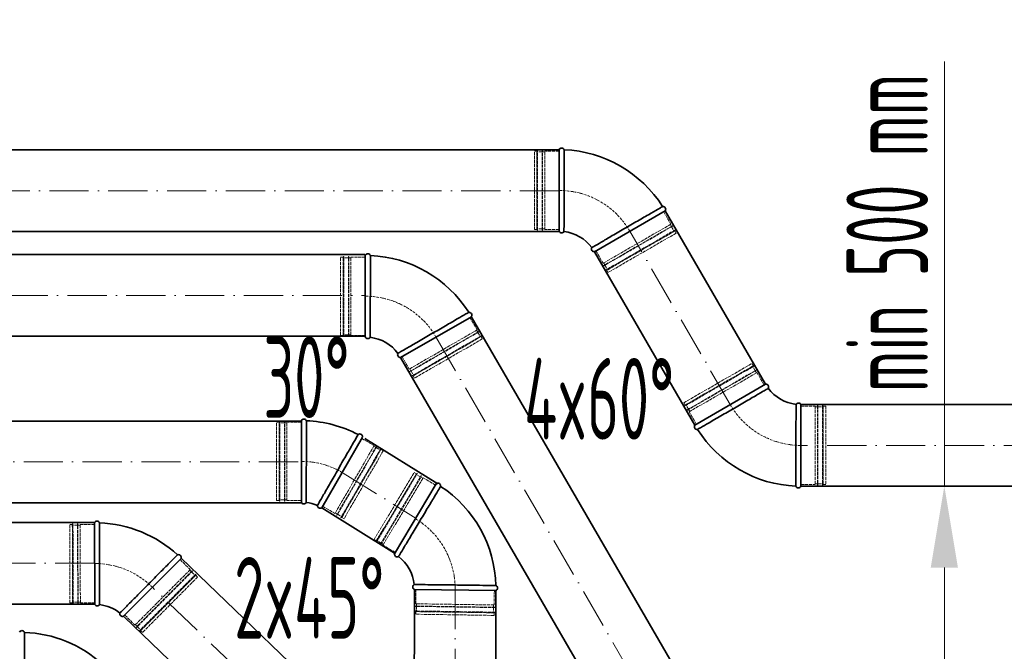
# Model space of a CAD drawing. Header units: millimetres. Extents: x -118717 to 8962, y 22910 to 145283.
# Tile 139 of 193: x -46295 to -44787, y 69646 to 70613. Entities that reach past the tile are written whole.
import ezdxf

# ---------------------------------------------------------------- set-up
doc = ezdxf.new("R2010")
doc.units = ezdxf.units.MM
doc.linetypes.add('ACAD_ISO02W100', pattern=[15, 12, -3])
doc.linetypes.add('ACAD_ISO10W100', pattern=[18, 12, -3, 0, -3])
for name, color, linetype, lineweight in [('UT_KOTY - DIMENZE', 7, 'Continuous', 5), ('VZT_01 SUP (PŘÍVOD) - OBRYS', 5, 'Continuous', 35), ('VZT_02 SUP (PŘÍVOD) - OSA', 5, 'ACAD_ISO10W100', 5), ('VZT_05 ETA (ODVOD) - OBRYS', 6, 'Continuous', 35), ('VZT_06 ETA (ODVOD) - OSA', 6, 'ACAD_ISO10W100', 5), ('VZT_60_KOTY - DIMENZE', 7, 'Continuous', 5)]:
    doc.layers.add(name, color=color, linetype=linetype, lineweight=lineweight)
doc.layers.add('VZT_03 SUP (PŘÍVOD) - NETISK', color=8, linetype='ACAD_ISO02W100', lineweight=5, plot=False)
doc.layers.add('VZT_07 ETA (ODVOD) - NETISK', color=8, linetype='ACAD_ISO02W100', lineweight=5, plot=False)
doc.styles.add('EVORA_125', font='isocp.shx', dxfattribs={"width": 0.6, "height": 125})
doc.styles.add('ISOCP 2.5', font='isocp.shx', dxfattribs={"width": 0.6, "height": 2.5})

msp = doc.modelspace()

# ---------------------------------------------------------------- linework, layer by layer
at = {"layer": 'UT_KOTY - DIMENZE'}
for p, q in [((-44878.9, 69898.8), (-44878.9, 70549)), ((-44878.9, 69529.5), (-44878.9, 69773.8))]:
    msp.add_line(p, q, dxfattribs=at)
msp.add_solid([(-44899.8, 69773.8), (-44858.1, 69773.8), (-44878.9, 69898.8)], dxfattribs=at)
at = {"layer": 'VZT_01 SUP (PŘÍVOD) - OBRYS'}
for p, q in [((-45765.8, 70126.9), (-45765.8, 70251.9)), ((-45603.4, 70158.1), (-45711.7, 70095.6)), ((-45863.8, 69873.9), (-45863.8, 69998.9)), ((-45770.1, 69973.8), (-45832.6, 69865.5)), ((-45721.1, 69795), (-45657.1, 69902.3)), ((-45565.7, 69738.6), (-45690.7, 69740.4))]:
    msp.add_line(p, q, dxfattribs=at)
for points in [[(-45765.8, 70253.1), (-46762.6, 70253.1)], [(-45184.6, 69435.5), (-45603.5, 70158.3)], [(-45765.8, 70128.1), (-46762.6, 70128.1)], [(-45292.8, 69372.8), (-45711.7, 70095.6)], [(-45863.8, 69998.2), (-46559.4, 69998.2)], [(-45654.9, 69902.3), (-45766.6, 69971.7)], [(-45863.8, 69873.2), (-46559.4, 69873.2)], [(-45720.9, 69796.1), (-45832.6, 69865.5)], [(-45692, 69146.9), (-45690.7, 69739.7)], [(-45567, 69146.6), (-45565.7, 69739.4)]]:
    msp.add_lwpolyline(points, dxfattribs=at)
for centre, radius, start, end in [((-45762, 70250.2), 4.17, 21.1072, 156.5322), ((-45765.8, 70064.4), 187.5, 32.3607, 87.6393), ((-45606.8, 70160.6), 4.17, 323.4678, 98.8928), ((-45762, 70128.6), 4.17, 203.4678, 329.7019), ((-45765.8, 70064.4), 62.5, 36.8302, 83.1698), ((-45712.2, 70099.8), 4.17, 150.2981, 276.5322), ((-45860, 69997.2), 4.17, 21.1072, 156.5322), ((-45863.8, 69811.4), 187.5, 62.3607, 87.6393), ((-45774.2, 69974.3), 4.17, 353.4678, 128.8928), ((-45654.6, 69898.9), 4.17, 350.2793, 125.7044), ((-45753.2, 69741.3), 187.5, 1.5329, 56.8115), ((-45860, 69875.6), 4.17, 203.4678, 329.7019), ((-45863.8, 69811.4), 62.5, 66.8302, 83.1698), ((-45835, 69868.9), 4.17, 180.2981, 306.5322), ((-45717, 69794.5), 4.17, 172.64, 298.8741), ((-45753.2, 69741.3), 62.5, 6.0024, 52.3419), ((-45688.9, 69744.2), 4.17, 119.4703, 245.7044), ((-45567.3, 69742.5), 4.17, 292.64, 68.065)]:
    msp.add_arc(centre, radius, start, end, dxfattribs=at)
for points, knots in [([(-45758.4, 70126.5), (-45758.4, 70126.5), (-45758.4, 70128), (-45758.3, 70134.2), (-45758.3, 70138.7), (-45758.2, 70150.1), (-45758.2, 70156.9), (-45758.2, 70171.9), (-45758.2, 70179.9), (-45758.1, 70196.3), (-45758.1, 70204.4), (-45758.1, 70219.6), (-45758.1, 70226.5), (-45758.1, 70238.3), (-45758.1, 70243), (-45758.1, 70249.7), (-45758.1, 70251.5), (-45758.1, 70251.7), (-45758.1, 70251.7), (-45758.1, 70251.7)], [0, 0, 0, 0, 24.241649, 24.241649, 48.548455, 48.548455, 73.037485, 73.037485, 97.576449, 97.576449, 122.078893, 122.078893, 146.533806, 146.533806, 170.95436, 170.95436, 195.355919, 195.355919, 197.168215, 197.168215, 197.168215, 197.168215]), ([(-45715.8, 70101.9), (-45715.8, 70101.9), (-45715.7, 70101.9), (-45715.5, 70102.1), (-45715.2, 70102.2), (-45714.3, 70102.8), (-45713.6, 70103.1), (-45710.9, 70104.7), (-45708.2, 70106.3), (-45700.5, 70110.8), (-45695.1, 70113.9), (-45682.9, 70121), (-45676.2, 70125), (-45662.1, 70133.1), (-45655, 70137.2), (-45641.3, 70145.2), (-45634.8, 70148.9), (-45623.4, 70155.5), (-45618.6, 70158.3), (-45612.5, 70161.8), (-45610.7, 70162.9), (-45608.1, 70164.4), (-45607.4, 70164.8), (-45607.4, 70164.8)], [197.067977, 197.067977, 197.067977, 197.067977, 201.792196, 201.792196, 209.190204, 209.190204, 218.040239, 218.040239, 237.760854, 237.760854, 262.206108, 262.206108, 286.831239, 286.831239, 311.323072, 311.323072, 335.946087, 335.946087, 360.704397, 360.704397, 377.088273, 377.088273, 394.105327, 394.105327, 394.105327, 394.105327]), ([(-45856.4, 69873.5), (-45856.4, 69873.5), (-45856.4, 69874.8), (-45856.3, 69880.4), (-45856.3, 69884.8), (-45856.2, 69895.9), (-45856.2, 69902.6), (-45856.2, 69917.4), (-45856.2, 69925.5), (-45856.1, 69941.8), (-45856.1, 69950), (-45856.1, 69965.3), (-45856.1, 69972.3), (-45856.1, 69984.4), (-45856.1, 69989.3), (-45856.1, 69994.7), (-45856.1, 69996.2), (-45856.1, 69998.2), (-45856.1, 69998.7), (-45856.1, 69998.7)], [197.169832, 197.169832, 197.169832, 197.169832, 219.953018, 219.953018, 244.236959, 244.236959, 268.720867, 268.720867, 293.267785, 293.267785, 317.778333, 317.778333, 342.238473, 342.238473, 366.661909, 366.661909, 380.474614, 380.474614, 394.287036, 394.287036, 394.287036, 394.287036]), ([(-45776.8, 69977.5), (-45776.8, 69977.5), (-45777.6, 69976.1), (-45780.7, 69970.8), (-45783, 69966.9), (-45788.7, 69956.9), (-45792.1, 69951.1), (-45799.5, 69938.1), (-45803.6, 69931.1), (-45811.7, 69916.9), (-45815.7, 69909.9), (-45823.3, 69896.7), (-45826.8, 69890.7), (-45832.6, 69880.4), (-45835, 69876.3), (-45838.2, 69870.6), (-45839.1, 69869), (-45839.2, 69868.9), (-45839.2, 69868.9), (-45839.2, 69868.9)], [0, 0, 0, 0, 24.396142, 24.396142, 48.799904, 48.799904, 73.223471, 73.223471, 97.679293, 97.679293, 122.177651, 122.177651, 146.719707, 146.719707, 171.27206, 171.27206, 195.711875, 195.711875, 197.169845, 197.169845, 197.169845, 197.169845]), ([(-45715, 69790.8), (-45715, 69790.8), (-45714.1, 69792.1), (-45711, 69797.4), (-45708.6, 69801.2), (-45702.8, 69811), (-45699.3, 69816.8), (-45691.5, 69829.7), (-45687.4, 69836.6), (-45679, 69850.6), (-45674.8, 69857.6), (-45667, 69870.6), (-45663.4, 69876.6), (-45657.4, 69886.7), (-45655, 69890.8), (-45651.6, 69896.4), (-45650.6, 69898), (-45650.5, 69898.2), (-45650.5, 69898.2), (-45650.5, 69898.2)], [0, 0, 0, 0, 24.241649, 24.241649, 48.548455, 48.548455, 73.037485, 73.037485, 97.576449, 97.576449, 122.078893, 122.078893, 146.533806, 146.533806, 170.95436, 170.95436, 195.355919, 195.355919, 197.168215, 197.168215, 197.168215, 197.168215]), ([(-45691, 69747.9), (-45691, 69747.9), (-45690.9, 69747.9), (-45690.6, 69747.9), (-45690.3, 69747.8), (-45689.2, 69747.8), (-45688.5, 69747.8), (-45685.3, 69747.8), (-45682.2, 69747.8), (-45673.2, 69747.7), (-45667.1, 69747.6), (-45653, 69747.5), (-45645.1, 69747.4), (-45628.9, 69747.2), (-45620.7, 69747.1), (-45604.8, 69746.9), (-45597.4, 69746.8), (-45584.2, 69746.6), (-45578.6, 69746.5), (-45571.6, 69746.4), (-45569.5, 69746.4), (-45566.5, 69746.3), (-45565.7, 69746.3), (-45565.7, 69746.3)], [197.067977, 197.067977, 197.067977, 197.067977, 201.792196, 201.792196, 209.190204, 209.190204, 218.040239, 218.040239, 237.760854, 237.760854, 262.206108, 262.206108, 286.831239, 286.831239, 311.323072, 311.323072, 335.946087, 335.946087, 360.704397, 360.704397, 377.088273, 377.088273, 394.105327, 394.105327, 394.105327, 394.105327])]:
    msp.add_open_spline(points, degree=3, knots=knots, dxfattribs=at)
at = {"layer": 'VZT_02 SUP (PŘÍVOD) - OSA', "ltscale": 5}
for points in [[(-46762.6, 70190.6), (-45765.8, 70190.6)], [(-45657.6, 70127), (-45238.7, 69404.1)], [(-46559.4, 69935.7), (-45863.8, 69935.7)], [(-45799.6, 69918.6), (-45687.9, 69849.2)], [(-45628.2, 69739.5), (-45629.5, 69146.8)]]:
    msp.add_lwpolyline(points, dxfattribs=at)
at = {"layer": 'VZT_02 SUP (PŘÍVOD) - OSA', "ltscale": 0.3}
for points in [[(-45765.8, 70189.4), (-45765.8, 70189.4, -0.267949), (-45657.6, 70126.9, -0.267949)], [(-45863.8, 69936.4), (-45863.8, 69936.4, -0.131652), (-45801.3, 69919.7, -0.131652)], [(-45689.1, 69848.7), (-45689.1, 69848.7, -0.267949), (-45628.2, 69739.5, -0.267949)]]:
    msp.add_lwpolyline(points, format="xyb", dxfattribs=at)
at = {"layer": 'VZT_03 SUP (PŘÍVOD) - NETISK', "ltscale": 0.4}
for p, q in [((-45799.3, 70128.4), (-45799.3, 70250.4)), ((-45798.8, 70250.4), (-45799.3, 70250.4)), ((-45798.8, 70128.4), (-45798.8, 70250.4)), ((-45791.8, 70128.4), (-45791.8, 70250.4)), ((-45791.3, 70250.4), (-45791.8, 70250.4)), ((-45791.3, 70128.4), (-45791.3, 70250.4)), ((-45803.8, 70129.4), (-45803.8, 70249.4)), ((-45799.8, 70249.4), (-45803.8, 70249.4)), ((-45799.8, 70129.4), (-45799.8, 70249.4)), ((-45799.3, 70248.4), (-45799.8, 70248.4)), ((-45791.8, 70248.4), (-45798.8, 70248.4)), ((-45787.8, 70248.4), (-45791.3, 70248.4)), ((-45787.8, 70129.4), (-45787.8, 70249.4)), ((-45765.8, 70249.4), (-45787.8, 70249.4)), ((-45605.6, 70156.9), (-45594.6, 70137.8)), ((-45799.8, 70129.4), (-45803.8, 70129.4)), ((-45799.3, 70130.4), (-45799.8, 70130.4)), ((-45791.8, 70130.4), (-45798.8, 70130.4)), ((-45787.8, 70130.4), (-45791.3, 70130.4)), ((-45765.8, 70129.4), (-45787.8, 70129.4)), ((-45594.6, 70137.8), (-45698.5, 70077.8)), ((-45592, 70135.3), (-45697.6, 70074.3)), ((-45591.7, 70134.9), (-45697.4, 70073.9)), ((-45595.5, 70137.3), (-45593.7, 70134.3)), ((-45593.5, 70133.9), (-45590, 70127.8)), ((-45592, 70135.3), (-45591.7, 70134.9)), ((-45798.8, 70128.4), (-45799.3, 70128.4)), ((-45791.3, 70128.4), (-45791.8, 70128.4)), ((-45588.2, 70128.8), (-45693.9, 70067.8)), ((-45588, 70128.4), (-45693.6, 70067.4)), ((-45588.6, 70127.5), (-45692.5, 70067.5)), ((-45586.6, 70124), (-45690.5, 70064)), ((-45589.7, 70127.4), (-45589.5, 70127)), ((-45588.6, 70127.5), (-45586.6, 70124)), ((-45588.2, 70128.8), (-45588, 70128.4)), ((-45709.5, 70096.9), (-45698.5, 70077.8)), ((-45697.7, 70078.3), (-45695.9, 70075.3)), ((-45697.6, 70074.3), (-45697.4, 70073.9)), ((-45695.7, 70074.9), (-45692.2, 70068.8)), ((-45693.9, 70067.8), (-45693.6, 70067.4)), ((-45692.5, 70067.5), (-45690.5, 70064)), ((-45691.9, 70068.4), (-45691.7, 70068)), ((-45901.8, 69876.4), (-45901.8, 69996.4)), ((-45897.8, 69996.4), (-45901.8, 69996.4)), ((-45897.8, 69876.4), (-45897.8, 69996.4)), ((-45897.3, 69995.4), (-45897.8, 69995.4)), ((-45897.3, 69875.4), (-45897.3, 69997.4)), ((-45896.8, 69997.4), (-45897.3, 69997.4)), ((-45896.8, 69875.4), (-45896.8, 69997.4)), ((-45889.8, 69995.4), (-45896.8, 69995.4)), ((-45889.8, 69875.4), (-45889.8, 69997.4)), ((-45889.3, 69997.4), (-45889.8, 69997.4)), ((-45889.3, 69875.4), (-45889.3, 69997.4)), ((-45885.8, 69995.4), (-45889.3, 69995.4)), ((-45885.8, 69876.4), (-45885.8, 69996.4)), ((-45863.8, 69996.4), (-45885.8, 69996.4)), ((-45771.3, 69971.6), (-45752.3, 69960.6)), ((-45752.3, 69960.6), (-45812.3, 69856.7)), ((-45748.7, 69959.7), (-45809.7, 69854.1)), ((-45748.3, 69959.5), (-45809.3, 69853.8)), ((-45742.2, 69956), (-45803.2, 69850.3)), ((-45741.8, 69955.7), (-45802.8, 69850.1)), ((-45741.9, 69954.6), (-45801.9, 69850.7)), ((-45738.4, 69952.6), (-45798.4, 69848.7)), ((-45752.8, 69959.7), (-45749.7, 69958)), ((-45749.3, 69957.7), (-45743.2, 69954.2)), ((-45748.7, 69959.7), (-45748.3, 69959.5)), ((-45742.8, 69954), (-45742.4, 69953.7)), ((-45742.2, 69956), (-45741.8, 69955.7)), ((-45741.9, 69954.6), (-45738.4, 69952.6)), ((-45752.5, 69816.6), (-45691, 69919.7)), ((-45687.5, 69917.6), (-45691, 69919.7)), ((-45749.1, 69813.4), (-45686.6, 69918.2)), ((-45749, 69814.6), (-45687.5, 69917.6)), ((-45748.7, 69813.2), (-45686.2, 69917.9)), ((-45742.7, 69809.6), (-45680.2, 69914.4)), ((-45742.2, 69809.3), (-45679.7, 69914.1)), ((-45738.7, 69808.4), (-45677.2, 69911.5)), ((-45687.6, 69916.5), (-45688.1, 69916.7)), ((-45681.2, 69912.6), (-45687.2, 69916.2)), ((-45686.2, 69917.9), (-45686.6, 69918.2)), ((-45677.7, 69910.6), (-45680.8, 69912.4)), ((-45679.7, 69914.1), (-45680.2, 69914.4)), ((-45658.3, 69900.2), (-45677.2, 69911.5)), ((-45897.8, 69876.4), (-45901.8, 69876.4)), ((-45897.3, 69877.4), (-45897.8, 69877.4)), ((-45896.8, 69875.4), (-45897.3, 69875.4)), ((-45889.8, 69877.4), (-45896.8, 69877.4)), ((-45889.3, 69875.4), (-45889.8, 69875.4)), ((-45885.8, 69877.4), (-45889.3, 69877.4)), ((-45863.8, 69876.4), (-45885.8, 69876.4)), ((-45831.3, 69867.7), (-45812.3, 69856.7)), ((-45811.8, 69857.6), (-45808.7, 69855.8)), ((-45809.7, 69854.1), (-45809.3, 69853.8)), ((-45808.3, 69855.6), (-45802.2, 69852.1)), ((-45803.2, 69850.3), (-45802.8, 69850.1)), ((-45801.9, 69850.7), (-45798.4, 69848.7)), ((-45801.8, 69851.8), (-45801.4, 69851.6)), ((-45749, 69814.6), (-45752.5, 69816.6)), ((-45748.7, 69813.2), (-45749.1, 69813.4)), ((-45748.1, 69815.2), (-45748.5, 69815.4)), ((-45741.7, 69811.3), (-45747.7, 69814.9)), ((-45742.2, 69809.3), (-45742.7, 69809.6)), ((-45738.2, 69809.3), (-45741.2, 69811.1)), ((-45719.8, 69797.1), (-45738.7, 69808.4)), ((-45688.2, 69740.4), (-45688.5, 69718.4)), ((-45568.2, 69738.6), (-45568.5, 69716.6)), ((-45567.6, 69705.6), (-45689.6, 69707.4)), ((-45689.6, 69707.4), (-45689.6, 69706.9)), ((-45567.5, 69713.1), (-45689.5, 69714.9)), ((-45689.5, 69714.9), (-45689.5, 69714.4)), ((-45567.5, 69712.6), (-45689.5, 69714.4)), ((-45568.5, 69716.6), (-45688.5, 69718.4)), ((-45687.5, 69714.4), (-45687.6, 69707.4)), ((-45687.5, 69718.4), (-45687.5, 69714.9)), ((-45569.5, 69712.7), (-45569.6, 69705.7)), ((-45569.5, 69716.7), (-45569.5, 69713.2)), ((-45567.5, 69713.1), (-45567.5, 69712.6)), ((-45567.7, 69705.1), (-45689.6, 69706.9)), ((-45688.6, 69706.4), (-45688.7, 69702.4)), ((-45568.7, 69700.6), (-45688.7, 69702.4)), ((-45568.7, 69704.6), (-45688.6, 69706.4)), ((-45687.6, 69706.9), (-45687.6, 69706.4)), ((-45569.7, 69705.2), (-45569.7, 69704.7)), ((-45568.7, 69704.6), (-45568.7, 69700.6)), ((-45567.6, 69705.6), (-45567.7, 69705.1))]:
    msp.add_line(p, q, dxfattribs=at)
at = {"layer": 'VZT_05 ETA (ODVOD) - OBRYS'}
for p, q in [((-45468.9, 70288.9), (-45468.9, 70413.9)), ((-45306.6, 70320.1), (-45414.8, 70257.6)), ((-45261, 69992.1), (-45152.7, 70054.6)), ((-45098.6, 70023.4), (-45098.6, 69898.4)), ((-46180.3, 69717.5), (-46180.6, 69842.5)), ((-46047.9, 69788), (-46136, 69699.4))]:
    msp.add_line(p, q, dxfattribs=at)
for points in [[(-46973.9, 70413.4), (-45468.9, 70413.4)], [(-45306.6, 70320.1), (-45152.7, 70054.7)], [(-46973.9, 70288.4), (-45468.9, 70288.4)], [(-45414.7, 70257.4), (-45260.9, 69992)], [(-45098.6, 70023.4), (-44547.8, 70023.4)], [(-45098.6, 69898.4), (-44547.8, 69898.4)], [(-46559.4, 69843), (-46181, 69843)], [(-46048.6, 69788.7), (-45785.6, 69535.5)], [(-46559.4, 69718), (-46181, 69718)], [(-46135.3, 69698.6), (-45872.2, 69445.4)]]:
    msp.add_lwpolyline(points, dxfattribs=at)
for centre, radius, start, end in [((-45465.1, 70412.2), 4.17, 21.1072, 156.5322), ((-45468.9, 70226.4), 187.5, 32.3607, 87.6393), ((-45309.9, 70322.6), 4.17, 323.4678, 98.8928), ((-45465.1, 70290.5), 4.17, 203.4678, 329.7019), ((-45468.9, 70226.4), 62.5, 36.8302, 83.1698), ((-45415.3, 70261.8), 4.17, 150.2981, 276.5322), ((-45152.2, 70050.5), 4.17, 330.2981, 96.5322), ((-45098.6, 70085.9), 62.5, 216.8302, 263.1698), ((-45102.4, 70021.7), 4.17, 23.4678, 149.7019), ((-45257.6, 69989.6), 4.17, 143.4678, 278.8928), ((-45098.6, 70085.9), 187.5, 212.3607, 267.6393), ((-45102.4, 69900), 4.17, 201.1072, 336.5322), ((-46176.8, 69840.9), 4.17, 21.2743, 156.6993), ((-46180.1, 69655), 187.5, 47.5278, 87.8065), ((-46051.8, 69789.5), 4.17, 338.635, 114.06), ((-46176.4, 69719.2), 4.17, 203.635, 329.8691), ((-46180.1, 69655), 62.5, 51.9974, 83.3369), ((-46137.6, 69703.2), 4.17, 165.4652, 291.6993), ((-46291.8, 69673.1), 4.17, 21.2743, 156.6993), ((-46295, 69487.3), 187.5, 47.5278, 87.8065)]:
    msp.add_arc(centre, radius, start, end, dxfattribs=at)
for points, knots in [([(-45461.5, 70288.4), (-45461.5, 70288.4), (-45461.5, 70290), (-45461.5, 70296.1), (-45461.4, 70300.6), (-45461.4, 70312), (-45461.4, 70318.8), (-45461.3, 70333.8), (-45461.3, 70341.9), (-45461.3, 70358.3), (-45461.3, 70366.4), (-45461.2, 70381.6), (-45461.2, 70388.5), (-45461.2, 70400.3), (-45461.2, 70405), (-45461.2, 70411.6), (-45461.2, 70413.5), (-45461.2, 70413.7), (-45461.2, 70413.7), (-45461.2, 70413.7)], [0, 0, 0, 0, 24.241649, 24.241649, 48.548455, 48.548455, 73.037485, 73.037485, 97.576449, 97.576449, 122.078893, 122.078893, 146.533806, 146.533806, 170.95436, 170.95436, 195.355919, 195.355919, 197.168215, 197.168215, 197.168215, 197.168215]), ([(-45418.9, 70263.8), (-45418.9, 70263.8), (-45418.9, 70263.9), (-45418.6, 70264), (-45418.3, 70264.2), (-45417.4, 70264.7), (-45416.7, 70265.1), (-45414, 70266.7), (-45411.3, 70268.3), (-45403.6, 70272.8), (-45398.3, 70275.9), (-45386.1, 70283), (-45379.3, 70286.9), (-45365.3, 70295.1), (-45358.2, 70299.2), (-45344.4, 70307.1), (-45338, 70310.9), (-45326.5, 70317.5), (-45321.7, 70320.3), (-45315.7, 70323.8), (-45313.8, 70324.9), (-45311.2, 70326.3), (-45310.6, 70326.7), (-45310.6, 70326.7)], [197.067977, 197.067977, 197.067977, 197.067977, 201.792196, 201.792196, 209.190204, 209.190204, 218.040239, 218.040239, 237.760854, 237.760854, 262.206108, 262.206108, 286.831239, 286.831239, 311.323072, 311.323072, 335.946087, 335.946087, 360.704397, 360.704397, 377.088273, 377.088273, 394.105327, 394.105327, 394.105327, 394.105327]), ([(-45148.6, 70048.4), (-45148.6, 70048.4), (-45148.7, 70048.4), (-45148.9, 70048.2), (-45149.2, 70048), (-45150.1, 70047.5), (-45150.8, 70047.1), (-45153.5, 70045.5), (-45156.2, 70043.9), (-45163.9, 70039.4), (-45169.2, 70036.3), (-45181.4, 70029.2), (-45188.2, 70025.3), (-45202.2, 70017.2), (-45209.4, 70013), (-45223.1, 70005.1), (-45229.6, 70001.4), (-45241, 69994.8), (-45245.8, 69992), (-45251.8, 69988.5), (-45253.7, 69987.4), (-45256.3, 69985.9), (-45257, 69985.5), (-45257, 69985.5)], [197.067977, 197.067977, 197.067977, 197.067977, 201.792196, 201.792196, 209.190204, 209.190204, 218.040239, 218.040239, 237.760854, 237.760854, 262.206108, 262.206108, 286.831239, 286.831239, 311.323072, 311.323072, 335.946087, 335.946087, 360.704397, 360.704397, 377.088273, 377.088273, 394.105327, 394.105327, 394.105327, 394.105327]), ([(-45106, 70023.8), (-45106, 70023.8), (-45106, 70022.2), (-45106.1, 70016.1), (-45106.1, 70011.6), (-45106.1, 70000.2), (-45106.2, 69993.4), (-45106.2, 69978.4), (-45106.2, 69970.3), (-45106.2, 69954), (-45106.3, 69945.9), (-45106.3, 69930.7), (-45106.3, 69923.7), (-45106.3, 69912), (-45106.3, 69907.2), (-45106.3, 69900.6), (-45106.3, 69898.8), (-45106.3, 69898.5), (-45106.3, 69898.5), (-45106.3, 69898.5)], [0, 0, 0, 0, 24.241649, 24.241649, 48.548455, 48.548455, 73.037485, 73.037485, 97.576449, 97.576449, 122.078893, 122.078893, 146.533806, 146.533806, 170.95436, 170.95436, 195.355919, 195.355919, 197.168215, 197.168215, 197.168215, 197.168215]), ([(-46172.9, 69842.4), (-46172.9, 69842.4), (-46172.9, 69840.8), (-46172.9, 69834.6), (-46172.9, 69830.1), (-46172.8, 69818.7), (-46172.8, 69811.9), (-46172.8, 69797), (-46172.8, 69789), (-46172.8, 69772.7), (-46172.8, 69764.7), (-46172.8, 69749.6), (-46172.8, 69742.6), (-46172.8, 69730.8), (-46172.8, 69726), (-46172.8, 69719.2), (-46172.8, 69717.3), (-46172.8, 69717.1), (-46172.8, 69717.1), (-46172.8, 69717.1)], [0, 0, 0, 0, 24.392784, 24.392784, 48.777002, 48.777002, 73.152705, 73.152705, 97.508329, 97.508329, 121.831482, 121.831482, 146.180287, 146.180287, 170.775455, 170.775455, 195.53354, 195.53354, 197.168564, 197.168564, 197.168564, 197.168564]), ([(-46141.6, 69704.3), (-46141.6, 69704.3), (-46141.6, 69704.3), (-46141.3, 69704.5), (-46141.1, 69704.8), (-46140.4, 69705.5), (-46139.8, 69706.1), (-46137.6, 69708.3), (-46135.4, 69710.6), (-46129.2, 69716.9), (-46124.8, 69721.3), (-46114.9, 69731.4), (-46109.4, 69736.9), (-46098, 69748.5), (-46092.2, 69754.3), (-46081, 69765.6), (-46075.8, 69770.9), (-46066.5, 69780.2), (-46062.6, 69784.2), (-46057.6, 69789.1), (-46056.1, 69790.7), (-46054, 69792.8), (-46053.5, 69793.3), (-46053.5, 69793.3)], [197.067977, 197.067977, 197.067977, 197.067977, 201.792196, 201.792196, 209.190204, 209.190204, 218.040239, 218.040239, 237.760854, 237.760854, 262.206108, 262.206108, 286.831239, 286.831239, 311.323072, 311.323072, 335.946087, 335.946087, 360.704397, 360.704397, 377.088273, 377.088273, 394.105327, 394.105327, 394.105327, 394.105327]), ([(-46287.9, 69674.6), (-46287.9, 69674.6), (-46287.9, 69673), (-46287.9, 69666.9), (-46287.8, 69662.3), (-46287.8, 69650.9), (-46287.8, 69644.2), (-46287.8, 69629.2), (-46287.8, 69621.2), (-46287.7, 69605), (-46287.7, 69596.9), (-46287.7, 69581.8), (-46287.7, 69574.9), (-46287.7, 69563), (-46287.8, 69558.2), (-46287.8, 69551.4), (-46287.8, 69549.6), (-46287.8, 69549.4), (-46287.8, 69549.3), (-46287.8, 69549.3)], [0, 0, 0, 0, 24.392784, 24.392784, 48.777002, 48.777002, 73.152705, 73.152705, 97.508329, 97.508329, 121.831482, 121.831482, 146.180287, 146.180287, 170.775455, 170.775455, 195.53354, 195.53354, 197.168564, 197.168564, 197.168564, 197.168564])]:
    msp.add_open_spline(points, degree=3, knots=knots, dxfattribs=at)
at = {"layer": 'VZT_06 ETA (ODVOD) - OSA', "ltscale": 5}
for points in [[(-45468.9, 70350.9), (-46973.9, 70350.9)], [(-45206.8, 70023.4), (-45360.6, 70288.8)], [(-44547.8, 69960.9), (-45098.6, 69960.9)], [(-46181, 69780.5), (-46559.4, 69780.5)], [(-45828.9, 69490.5), (-46091.9, 69743.7)]]:
    msp.add_lwpolyline(points, dxfattribs=at)
at = {"layer": 'VZT_06 ETA (ODVOD) - OSA', "ltscale": 0.3}
for points in [[(-45468.9, 70351.4), (-45468.9, 70351.4, -0.267949), (-45360.7, 70288.9, -0.267949)], [(-45098.6, 69960.9), (-45098.6, 69960.9, -0.267949), (-45206.8, 70023.4, -0.267949)], [(-46180.4, 69780), (-46180.4, 69780, -0.198912), (-46091.9, 69743.7, -0.198912)]]:
    msp.add_lwpolyline(points, format="xyb", dxfattribs=at)
at = {"layer": 'VZT_07 ETA (ODVOD) - NETISK', "ltscale": 0.4}
for p, q in [((-45506.9, 70291.4), (-45506.9, 70411.4)), ((-45502.9, 70411.4), (-45506.9, 70411.4)), ((-45502.9, 70291.4), (-45502.9, 70411.4)), ((-45502.4, 70410.4), (-45502.9, 70410.4)), ((-45502.4, 70290.4), (-45502.4, 70412.4)), ((-45501.9, 70412.4), (-45502.4, 70412.4)), ((-45501.9, 70290.4), (-45501.9, 70412.4)), ((-45494.9, 70410.4), (-45501.9, 70410.4)), ((-45494.9, 70290.4), (-45494.9, 70412.4)), ((-45494.4, 70412.4), (-45494.9, 70412.4)), ((-45494.4, 70290.4), (-45494.4, 70412.4)), ((-45490.9, 70410.4), (-45494.4, 70410.4)), ((-45490.9, 70291.4), (-45490.9, 70411.4)), ((-45468.9, 70411.4), (-45490.9, 70411.4)), ((-45308.7, 70318.9), (-45297.7, 70299.8)), ((-45297.7, 70299.8), (-45401.7, 70239.8)), ((-45295.1, 70297.3), (-45400.8, 70236.3)), ((-45294.9, 70296.9), (-45400.5, 70235.9)), ((-45298.6, 70299.3), (-45296.8, 70296.3)), ((-45296.6, 70295.9), (-45293.1, 70289.8)), ((-45295.1, 70297.3), (-45294.9, 70296.9)), ((-45502.9, 70291.4), (-45506.9, 70291.4)), ((-45502.4, 70292.4), (-45502.9, 70292.4)), ((-45501.9, 70290.4), (-45502.4, 70290.4)), ((-45494.9, 70292.4), (-45501.9, 70292.4)), ((-45494.4, 70290.4), (-45494.9, 70290.4)), ((-45490.9, 70292.4), (-45494.4, 70292.4)), ((-45468.9, 70291.4), (-45490.9, 70291.4)), ((-45291.4, 70290.8), (-45397, 70229.8)), ((-45291.1, 70290.4), (-45396.8, 70229.4)), ((-45291.7, 70289.4), (-45395.7, 70229.4)), ((-45289.7, 70286), (-45393.7, 70226)), ((-45292.8, 70289.4), (-45292.6, 70288.9)), ((-45291.7, 70289.4), (-45289.7, 70286)), ((-45291.4, 70290.8), (-45291.1, 70290.4)), ((-45412.7, 70258.9), (-45401.7, 70239.8)), ((-45400.8, 70240.3), (-45399, 70237.3)), ((-45400.8, 70236.3), (-45400.5, 70235.9)), ((-45398.8, 70236.9), (-45395.3, 70230.8)), ((-45397, 70229.8), (-45396.8, 70229.4)), ((-45395.7, 70229.4), (-45393.7, 70226)), ((-45395, 70230.4), (-45394.8, 70229.9)), ((-45277.8, 70026.3), (-45173.9, 70086.3)), ((-45171.9, 70082.8), (-45173.9, 70086.3)), ((-45276.4, 70021.9), (-45170.7, 70082.9)), ((-45276.2, 70021.4), (-45170.5, 70082.4)), ((-45275.8, 70022.8), (-45171.9, 70082.8)), ((-45272.7, 70015.4), (-45167, 70076.4)), ((-45272.4, 70015), (-45166.7, 70076)), ((-45269.8, 70012.4), (-45165.9, 70072.4)), ((-45172.5, 70081.9), (-45172.7, 70082.3)), ((-45168.7, 70075.4), (-45172.2, 70081.4)), ((-45170.5, 70082.4), (-45170.7, 70082.9)), ((-45166.7, 70071.9), (-45168.5, 70075)), ((-45166.7, 70076), (-45167, 70076.4)), ((-45154.9, 70053.4), (-45165.9, 70072.4)), ((-45275.8, 70022.8), (-45277.8, 70026.3)), ((-45276.2, 70021.4), (-45276.4, 70021.9)), ((-45274.7, 70022.9), (-45274.9, 70023.3)), ((-45270.9, 70016.4), (-45274.4, 70022.4)), ((-45272.4, 70015), (-45272.7, 70015.4)), ((-45268.9, 70012.9), (-45270.7, 70016)), ((-45258.8, 69993.4), (-45269.8, 70012.4)), ((-45098.6, 70020.9), (-45076.6, 70020.9)), ((-45076.6, 70020.9), (-45076.6, 69900.9)), ((-45076.6, 70019.9), (-45073.1, 70019.9)), ((-45073.1, 70021.9), (-45073.1, 69899.9)), ((-45073.1, 70021.9), (-45072.6, 70021.9)), ((-45072.6, 70021.9), (-45072.6, 69899.9)), ((-45072.6, 70019.9), (-45065.6, 70019.9)), ((-45065.6, 70021.9), (-45065.6, 69899.9)), ((-45065.6, 70021.9), (-45065.1, 70021.9)), ((-45065.1, 70021.9), (-45065.1, 69899.9)), ((-45065.1, 70019.9), (-45064.6, 70019.9)), ((-45064.6, 70020.9), (-45064.6, 69900.9)), ((-45064.6, 70020.9), (-45060.6, 70020.9)), ((-45060.6, 70020.9), (-45060.6, 69900.9)), ((-45098.6, 69900.9), (-45076.6, 69900.9)), ((-45076.6, 69901.9), (-45073.1, 69901.9)), ((-45073.1, 69899.9), (-45072.6, 69899.9)), ((-45072.6, 69901.9), (-45065.6, 69901.9)), ((-45065.6, 69899.9), (-45065.1, 69899.9)), ((-45065.1, 69901.9), (-45064.6, 69901.9)), ((-45064.6, 69900.9), (-45060.6, 69900.9)), ((-46218.3, 69719.9), (-46218.6, 69839.9)), ((-46214.6, 69839.9), (-46218.6, 69839.9)), ((-46214.3, 69719.9), (-46214.6, 69839.9)), ((-46214.1, 69838.9), (-46214.6, 69838.9)), ((-46213.8, 69718.9), (-46214.1, 69840.9)), ((-46213.6, 69840.9), (-46214.1, 69840.9)), ((-46213.3, 69718.9), (-46213.6, 69840.9)), ((-46206.6, 69839), (-46213.6, 69838.9)), ((-46206.3, 69719), (-46206.6, 69841)), ((-46206.1, 69841), (-46206.6, 69841)), ((-46205.8, 69719), (-46206.1, 69841)), ((-46202.6, 69839), (-46206.1, 69839)), ((-46202.3, 69720), (-46202.6, 69840)), ((-46180.6, 69840), (-46202.6, 69840)), ((-46049.6, 69786.2), (-46034, 69770.7)), ((-46034, 69770.7), (-46118.6, 69685.6)), ((-46030.9, 69769), (-46116.9, 69682.4)), ((-46030.5, 69768.6), (-46116.5, 69682.1)), ((-46034.7, 69770), (-46032.3, 69767.5)), ((-46030.9, 69769), (-46030.5, 69768.6)), ((-46025.5, 69763.7), (-46111.6, 69677.2)), ((-46025.2, 69763.3), (-46111.2, 69676.8)), ((-46025.5, 69762.3), (-46110.1, 69677.2)), ((-46022.7, 69759.4), (-46107.3, 69674.3)), ((-46031.9, 69767.2), (-46026.9, 69762.3)), ((-46026.6, 69761.9), (-46026.2, 69761.5)), ((-46025.5, 69763.7), (-46025.2, 69763.3)), ((-46025.5, 69762.3), (-46022.7, 69759.4)), ((-46214.3, 69719.9), (-46218.3, 69719.9)), ((-46213.8, 69720.9), (-46214.3, 69720.9)), ((-46213.3, 69718.9), (-46213.8, 69718.9)), ((-46206.3, 69721), (-46213.3, 69720.9)), ((-46205.8, 69719), (-46206.3, 69719)), ((-46202.3, 69721), (-46205.8, 69721)), ((-46180.3, 69720), (-46202.3, 69720)), ((-46134.2, 69701.1), (-46118.6, 69685.6)), ((-46117.9, 69686.3), (-46115.5, 69683.9)), ((-46116.9, 69682.4), (-46116.5, 69682.1)), ((-46115.1, 69683.5), (-46110.1, 69678.6)), ((-46111.6, 69677.2), (-46111.2, 69676.8)), ((-46110.1, 69677.2), (-46107.3, 69674.3)), ((-46109.8, 69678.2), (-46109.4, 69677.9))]:
    msp.add_line(p, q, dxfattribs=at)

# ---------------------------------------------------------------- texts
at = {"layer": 'UT_KOTY - DIMENZE', "insert": (-44966.4, 70286.4), "char_height": 125, "attachment_point": 5, "rotation": 90, "style": 'ISOCP 2.5'}
msp.add_mtext('min 500 mm', dxfattribs=at)
at = {"layer": 'VZT_60_KOTY - DIMENZE', "style": 'EVORA_125', "width": 0.6}
for s, p in [('30°', (-45922.1, 70002.9)), ('4x60°', (-45522.6, 69969.9)), ('2x45°', (-45966.7, 69665))]:
    msp.add_text(s, height=125, dxfattribs=at).set_placement(p)

doc.saveas('drawing.dxf')
